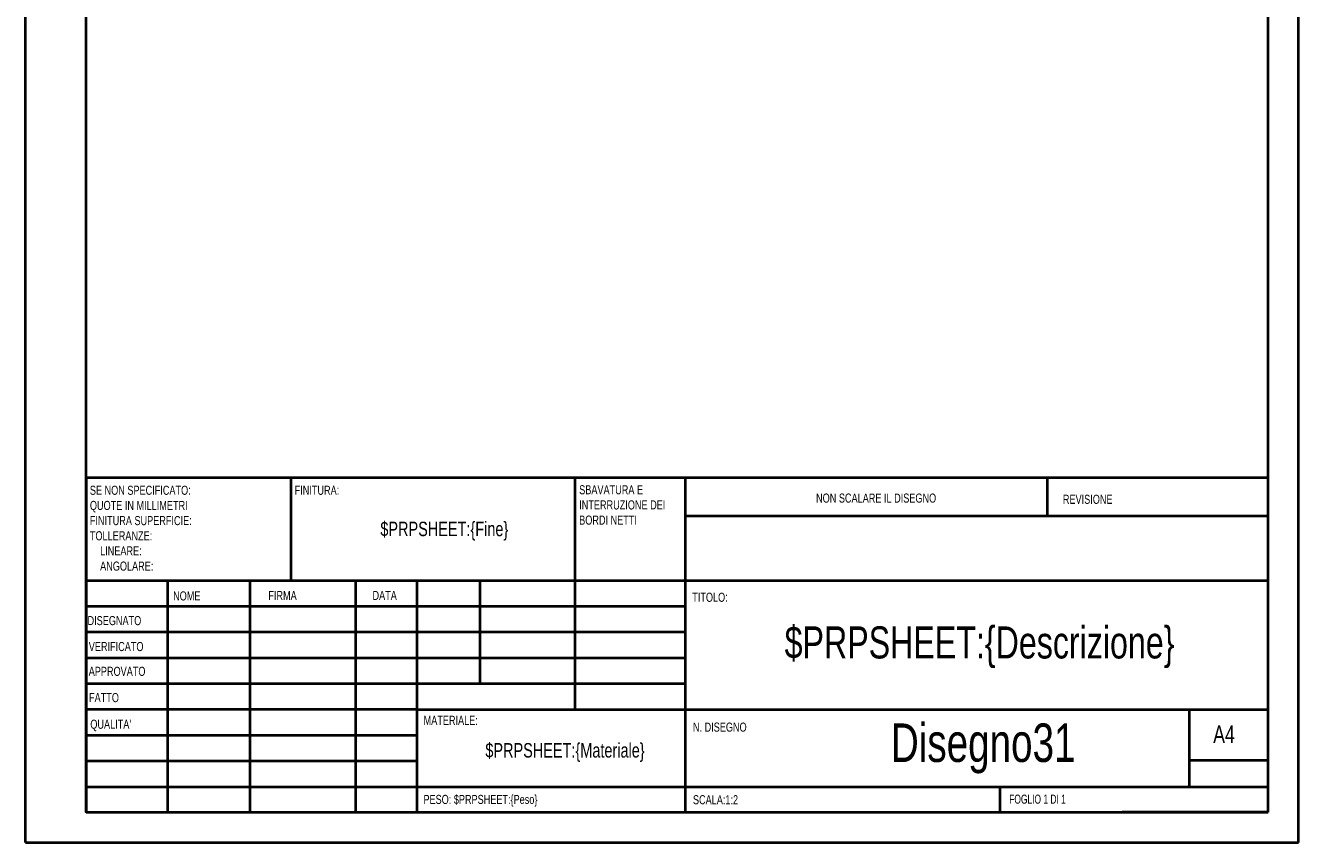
# Model space of a CAD drawing. Header units: millimetres. Extents: x 0 to 210, y 0 to 297.
# Tile 1 of 5: x 0 to 210, y 0 to 135. Entities that reach past the tile are written whole.
import ezdxf

# ---------------------------------------------------------------- set-up
doc = ezdxf.new("R2010")
doc.units = ezdxf.units.MM
doc.styles.add('SLDTEXTSTYLE0', font='TXT', dxfattribs={"width": 0.75})
doc.styles.add('SLDTEXTSTYLE1', font='TXT', dxfattribs={"width": 0.692308})

# ---------------------------------------------------------------- blocks, each defined once
blk = doc.blocks.new('SW_NOTE_0')
at = {"color": 0, "linetype": 'Continuous', "lineweight": 0, "char_height": 1.5, "attachment_point": 1, "style": 'SLDTEXTSTYLE0'}
for s, insert in [('SBAVATURA E', (0, 1.93)), ('INTERRUZIONE DEI', (0, -0.57)), ('BORDI NETTI', (0, -3.07))]:
    blk.add_mtext(s, dxfattribs=dict(at, insert=insert))
blk = doc.blocks.new('SW_NOTE_1')
at = {"color": 0, "linetype": 'Continuous', "lineweight": 0, "char_height": 1.5, "attachment_point": 1, "style": 'SLDTEXTSTYLE0'}
for s, insert in [('SE NON SPECIFICATO:', (0, 1.93)), ('QUOTE IN MILLIMETRI', (0, -0.57)), ('FINITURA SUPERFICIE:', (0, -3.07)), ('TOLLERANZE:', (0, -5.57)), ('LINEARE:', (1.69, -8.07)), ('ANGOLARE:', (1.69, -10.57))]:
    blk.add_mtext(s, dxfattribs=dict(at, insert=insert))

msp = doc.modelspace()

# ---------------------------------------------------------------- linework, layer by layer
at = {"color": 7, "linetype": 'Continuous', "lineweight": 40}
for p, q in [((0.0788436, 0.2147802), (0.0788436, 297.2147802)), ((210.0788436, 0.2147802), (210.0788436, 297.2147802)), ((10.0788436, 5.2147802), (10.0788436, 292.2147802)), ((205.0788436, 5.2147802), (205.0788436, 292.2147802)), ((10.1108209, 60.3709273), (205.0788436, 60.3709273)), ((10.1108209, 60.3709273), (10.1108209, 5.1209273)), ((43.9108209, 43.3709273), (43.9108209, 60.3709273)), ((90.7108209, 60.3709273), (90.7108209, 22.1209273)), ((108.9108209, 60.3709273), (108.9108209, 5.1209273)), ((168.6788436, 54.0897802), (168.6788436, 60.4647802)), ((205.0788436, 53.9959273), (108.9108209, 53.9959273)), ((205.0788436, 43.3709273), (10.1108209, 43.3709273)), ((23.5298073, 43.3709273), (23.5298073, 5.2147802)), ((37.1017733, 43.3709273), (37.1017733, 5.1209273)), ((54.5097471, 43.3709273), (54.5097471, 5.1209273)), ((64.7108209, 5.1209273), (64.7108209, 43.3709273)), ((75.1108209, 26.3709273), (75.1108209, 43.3709273)), ((108.9108209, 39.1209273), (10.1108209, 39.1209273)), ((108.9108209, 34.8709273), (10.1108209, 34.8709273)), ((108.9108209, 30.6209273), (10.1108209, 30.6209273)), ((108.9108209, 26.3709273), (10.1108209, 26.3709273)), ((64.7108209, 22.1209273), (10.1108209, 22.1209273)), ((64.7108209, 22.1209273), (205.0788436, 22.1209273)), ((192.0788436, 9.4647802), (192.0788436, 22.2147802)), ((64.7108209, 17.8708553), (10.1108209, 17.8708553)), ((64.7108209, 13.6209273), (10.1108209, 13.6209273)), ((205.0788436, 13.7147802), (192.0788436, 13.7147802)), ((10.1108209, 9.3709273), (205.0788436, 9.3709273)), ((160.8788436, 5.2147802), (160.8788436, 9.4647802)), ((10.0788436, 5.2147802), (205.0788436, 5.2147802)), ((205.0788436, 5.2147802), (180.9883118, 5.2147802)), ((0.0788436, 0.2147802), (210.0788436, 0.2147802))]:
    msp.add_line(p, q, dxfattribs=at)

# ---------------------------------------------------------------- block references
at = {"color": 7, "linetype": 'Continuous', "lineweight": 0}
for name, p in [('SW_NOTE_1', (10.7044897, 57.1082971)), ('SW_NOTE_0', (91.4200366, 57.1904169))]:
    msp.add_blockref(name, p, dxfattribs=at)

# ---------------------------------------------------------------- texts
for s, insert, char_height, attachment_point, style in [('FINITURA:', (44.4821131, 59.0401993), 1.5, 1, 'SLDTEXTSTYLE0'), ('NON SCALARE IL DISEGNO', (130.4934841, 57.7477737), 1.5, 1, 'SLDTEXTSTYLE0'), ('REVISIONE', (171.2064253, 57.5496888), 1.5, 1, 'SLDTEXTSTYLE0'), ('$PRPSHEET:\\{Fine\\}', (69.1724542, 53.1020978), 2.38125, 2, 'SLDTEXTSTYLE0'), ('NOME', (24.4330601, 41.6224099), 1.5, 1, 'SLDTEXTSTYLE0'), ('FIRMA', (40.1444085, 41.6826836), 1.5, 1, 'SLDTEXTSTYLE0'), ('DATA', (57.3255229, 41.6971065), 1.5, 1, 'SLDTEXTSTYLE0'), ('TITOLO:', (110.0670078, 41.3992615), 1.5, 1, 'SLDTEXTSTYLE0'), ('DISEGNATO', (10.3229702, 37.5506421), 1.5, 1, 'SLDTEXTSTYLE0'), ('$PRPSHEET:\\{Descrizione\\}', (157.4587367, 35.8498968), 5.291666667, 2, 'SLDTEXTSTYLE0'), ('VERIFICATO', (10.5212898, 33.2753344), 1.5, 1, 'SLDTEXTSTYLE0'), ('APPROVATO', (10.5125433, 29.1852233), 1.5, 1, 'SLDTEXTSTYLE0'), ('FATTO', (10.5660074, 24.8546319), 1.5, 1, 'SLDTEXTSTYLE0'), ('MATERIALE:', (65.7566832, 21.1069835), 1.5, 1, 'SLDTEXTSTYLE0'), ("QUALITA'", (10.7798638, 20.4705765), 1.5, 1, 'SLDTEXTSTYLE0'), ('N. DISEGNO', (110.184787, 19.9895651), 1.5, 1, 'SLDTEXTSTYLE0'), ('Disegno31', (158.0609213, 19.8465188), 6.35, 2, 'SLDTEXTSTYLE0'), ('A4', (195.9998284, 19.5152247), 2.91041667, 1, 'SLDTEXTSTYLE0'), ('$PRPSHEET:\\{Materiale\\}', (89.0818115, 16.6064929), 2.38125, 2, 'SLDTEXTSTYLE0'), ('PESO: $PRPSHEET:\\{Peso\\}', (65.728632, 8.0702392), 1.4986, 1, 'SLDTEXTSTYLE0'), ('SCALA:1:2', (110.184787, 8.0210145), 1.5, 1, 'SLDTEXTSTYLE0'), ('FOGLIO 1 DI 1', (162.357138, 8.1148674), 1.5, 1, 'SLDTEXTSTYLE1')]:
    msp.add_mtext(s, dxfattribs=dict(at, insert=insert, char_height=char_height, attachment_point=attachment_point, style=style))

doc.saveas('drawing.dxf')
